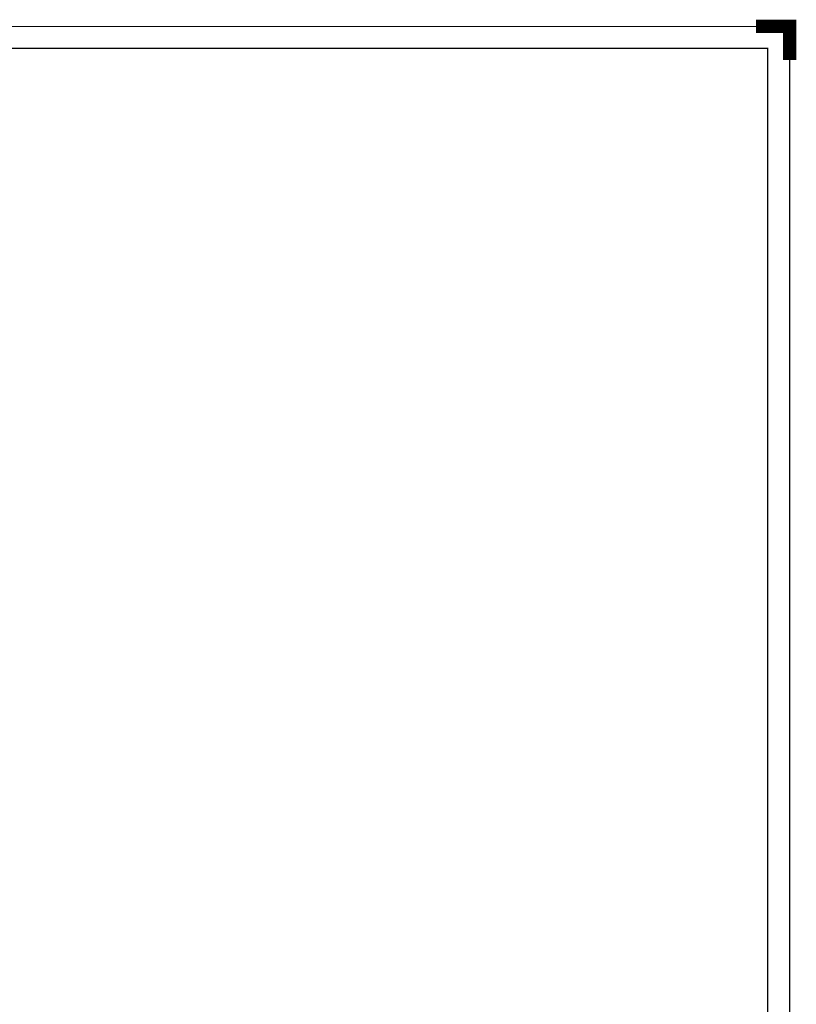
# Paper-space layout 'Layout1' of a CAD drawing. Extents: x -2 to 1033, y -36 to 596.
# Tile 64 of 64: x 612 to 843, y 304 to 596. Entities that reach past the tile are written whole.
import ezdxf
from ezdxf.enums import TextEntityAlignment as Align

# ---------------------------------------------------------------- set-up
doc = ezdxf.new("R2010")
doc.units = 0
doc.layers.get('DEFPOINTS').update_dxf_attribs({"color": 132, "linetype": 'CONTINUOUS'})
doc.layers.add('RAMECEK_HP', color=251, linetype='CONTINUOUS')
doc.styles.add('ROMANS', font='romans.shx', dxfattribs={"width": 0.8})

# ---------------------------------------------------------------- blocks, each defined once
blk = doc.blocks.new('*U6')
at = {"layer": 'RAMECEK_HP', "lineweight": 35, "const_width": 0.35}
for points in [[(0, 594), (0, 0), (841, 0), (841, 594)], [(6.5, 587.5), (6.5, 6.5), (834.5, 6.5), (834.5, 587.5)]]:
    blk.add_lwpolyline(points, close=True, dxfattribs=at)
at = {"layer": 'RAMECEK_HP', "lineweight": 40, "const_width": 4}
blk.add_lwpolyline([(841, 584), (841, 594), (831, 594)], dxfattribs=at)
at = {"layer": 'DEFPOINTS', "style": 'ROMANS', "width": 0.8}
blk.add_attdef('TISK', text='', height=10, dxfattribs=at).set_placement((841, -33), align=Align.RIGHT)

psp = doc.layouts.get("Layout1")

# ---------------------------------------------------------------- block references
at = {"layer": 'RAMECEK_HP'}
psp.add_blockref('*U6', (0, 0), dxfattribs=at)

doc.saveas('drawing.dxf')
